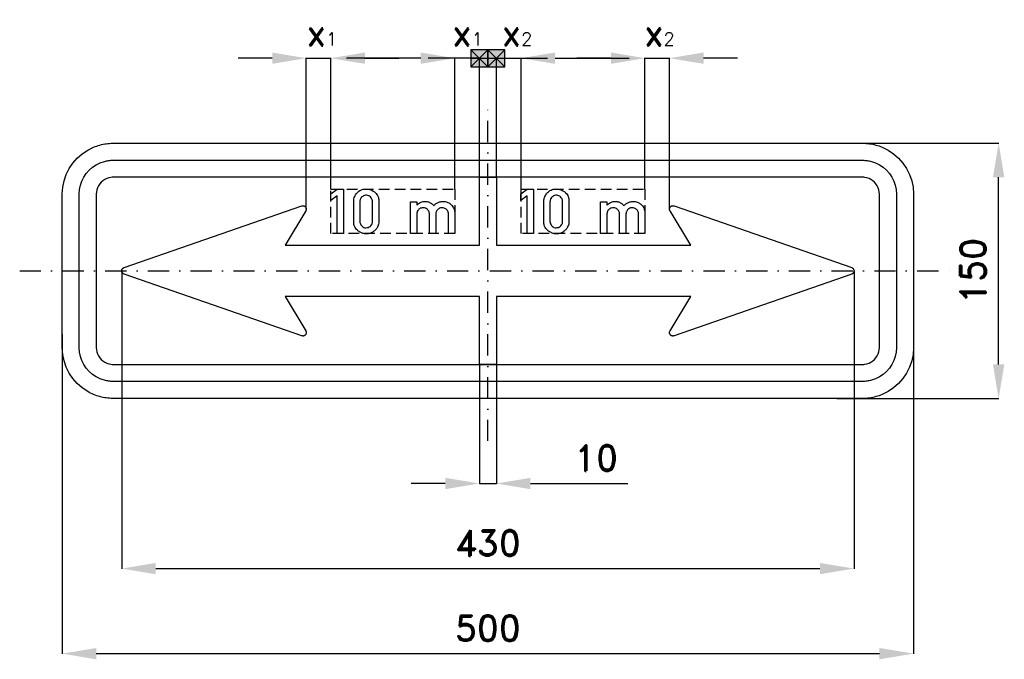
# Model space of a CAD drawing. Header units: millimetres. Extents: x -275 to 303, y -228 to 148.
import ezdxf

# ---------------------------------------------------------------- set-up
doc = ezdxf.new("R2010")
doc.units = ezdxf.units.MM
doc.header["$LTSCALE"] = 5
doc.linetypes.add('ČERCHOVANÁX2', pattern=[2, 1, -0.5, 0, -0.5])
doc.linetypes.add('ČÁRKOVANÁX2', pattern=[1.5, 1, -0.5])
doc.layers.add('Kóty', color=2, linetype='Continuous')
doc.layers.add('Značka', color=7, linetype='Continuous')
doc.styles.get("Standard").update_dxf_attribs({"font": 'romand.shx', "height": 15})
doc.dimstyles.get("Standard").update_dxf_attribs({"dimtxt": 15, "dimasz": 20, "dimexe": 0.18, "dimexo": 0.0625, "dimgap": 7.5, "dimtad": 1, "dimdec": 0, "dimzin": 0, "dimdsep": 46, "dimtxsty": 'Standard', "dimcen": 0.09, "dimadec": 0, "dimazin": 0, "dimtfac": 1, "dimtdec": 0, "dimtofl": 0, "dimtmove": 0, "dimatfit": 3, "dimfxl": 1, "dimtolj": 1, "dimtzin": 0, "dimarcsym": 0})

# ---------------------------------------------------------------- blocks, each defined once
blk = doc.blocks.new('*D0')
at = {"layer": 'Defpoints', "color": 0, "transparency": 16777216}
for p in [(205, 75), (300, 75), (205, -75)]:
    blk.add_point(p, dxfattribs=at)
at = {"layer": 'Kóty', "color": 0, "lineweight": -2, "transparency": 16777216}
for p, q in [((205.06, 75), (300.18, 75)), ((300, -55), (300, 55)), ((205.06, -75), (300.18, -75))]:
    blk.add_line(p, q, dxfattribs=at)
at = {"layer": 'Kóty', "color": 0, "transparency": 16777216}
for points in [[(296.67, 55), (303.33, 55), (300, 75)], [(296.67, -55), (303.33, -55), (300, -75)]]:
    blk.add_solid(points, dxfattribs=at)
at = {"layer": 'Kóty', "color": 0, "transparency": 16777216, "insert": (285, 0), "char_height": 15, "attachment_point": 5, "rotation": 90}
blk.add_mtext('\\A1;150', dxfattribs=at)
blk = doc.blocks.new('*D1')
at = {"layer": 'Defpoints', "color": 0, "transparency": 16777216}
for p in [(-5, -55), (5, -55), (5, -125)]:
    blk.add_point(p, dxfattribs=at)
at = {"layer": 'Kóty', "color": 0, "lineweight": -2, "transparency": 16777216}
for p, q in [((-5, -55.06), (-5, -125.18)), ((5, -55.06), (5, -125.18)), ((-25, -125), (-45, -125)), ((25, -125), (82.14, -125))]:
    blk.add_line(p, q, dxfattribs=at)
at = {"layer": 'Kóty', "color": 0, "transparency": 16777216}
for points in [[(-25, -121.67), (-25, -128.33), (-5, -125)], [(25, -121.67), (25, -128.33), (5, -125)]]:
    blk.add_solid(points, dxfattribs=at)
at = {"layer": 'Kóty', "color": 0, "transparency": 16777216, "insert": (63.57, -110), "char_height": 15, "attachment_point": 5}
blk.add_mtext('\\A1;10', dxfattribs=at)
blk = doc.blocks.new('*D2')
at = {"layer": 'Defpoints', "color": 0, "transparency": 16777216}
for p in [(-215.06, 0), (215.06, 0), (215.06, -175)]:
    blk.add_point(p, dxfattribs=at)
at = {"layer": 'Kóty', "color": 0, "lineweight": -2, "transparency": 16777216}
for p, q in [((-215.06, -0.06), (-215.06, -175.18)), ((215.06, -0.06), (215.06, -175.18)), ((-195.06, -175), (195.06, -175))]:
    blk.add_line(p, q, dxfattribs=at)
at = {"layer": 'Kóty', "color": 0, "transparency": 16777216}
for points in [[(-195.06, -171.67), (-195.06, -178.33), (-215.06, -175)], [(195.06, -171.67), (195.06, -178.33), (215.06, -175)]]:
    blk.add_solid(points, dxfattribs=at)
at = {"layer": 'Kóty', "color": 0, "transparency": 16777216, "insert": (0, -160), "char_height": 15, "attachment_point": 5}
blk.add_mtext('\\A1;430', dxfattribs=at)
blk = doc.blocks.new('*D3')
at = {"layer": 'Defpoints', "color": 0, "transparency": 16777216}
for p in [(-250, -37.13), (250, -37.13), (250, -225)]:
    blk.add_point(p, dxfattribs=at)
at = {"layer": 'Kóty', "color": 0, "lineweight": -2, "transparency": 16777216}
for p, q in [((-250, -37.19), (-250, -225.18)), ((250, -37.19), (250, -225.18)), ((-230, -225), (230, -225))]:
    blk.add_line(p, q, dxfattribs=at)
at = {"layer": 'Kóty', "color": 0, "transparency": 16777216}
for points in [[(-230, -221.67), (-230, -228.33), (-250, -225)], [(230, -221.67), (230, -228.33), (250, -225)]]:
    blk.add_solid(points, dxfattribs=at)
at = {"layer": 'Kóty', "color": 0, "transparency": 16777216, "insert": (0, -210), "char_height": 15, "attachment_point": 5}
blk.add_mtext('\\A1;500', dxfattribs=at)

msp = doc.modelspace()

# ---------------------------------------------------------------- hatches: boundary and pattern name
at = {"layer": 'Kóty'}
h = msp.add_hatch(color=256, dxfattribs=at)
h.dxf.hatch_style = 1
h.paths.add_polyline_path([(-10, 120), (0, 120), (0, 130), (-10, 130)])
h = msp.add_hatch(color=256, dxfattribs=at)
h.dxf.hatch_style = 1
h.paths.add_polyline_path([(0, 120), (10, 120), (10, 130), (0, 130)])

# ---------------------------------------------------------------- linework, layer by layer
for p, q in [((-126.7, 125), (-146.7, 125)), ((-106.7, 36.38), (-106.7, 125.18)), ((-92.23, 48.07), (-92.23, 125.18)), ((-39.43, 125), (-83, 125)), ((-72.23, 125), (-52.23, 125)), ((-5, 125), (-35, 125)), ((-19.43, 48.07), (-19.43, 125.18)), ((-10, 125), (35, 125)), ((-5, 55.06), (-5, 125.18)), ((5, 55.06), (5, 125.18)), ((19.48, 45.32), (19.48, 125.18)), ((39.48, 125), (83.05, 125)), ((72.27, 125), (52.27, 125)), ((92.27, 48.07), (92.27, 125.18)), ((106.7, 36.38), (106.7, 125.18)), ((146.7, 125), (126.7, 125))]:
    msp.add_line(p, q, dxfattribs=at)
for points in [[(-10, 120), (0, 120), (0, 130), (-10, 130)], [(0, 120), (10, 120), (10, 130), (0, 130)]]:
    msp.add_lwpolyline(points, close=True, dxfattribs=at)
for points in [[(-10, 130), (0, 120)], [(0, 130), (-10, 120)], [(0, 130), (10, 120)], [(10, 130), (0, 120)], [(-106.7, 125), (-92.23, 125)], [(92.27, 125), (106.7, 125)], [(-5, -125), (5, -125)]]:
    msp.add_lwpolyline(points, dxfattribs=at)
for points in [[(-126.7, 128.33), (-126.7, 121.67), (-106.7, 125)], [(-72.23, 128.33), (-72.23, 121.67), (-92.23, 125)], [(-39.43, 128.33), (-39.43, 121.67), (-19.43, 125)], [(39.48, 128.33), (39.48, 121.67), (19.48, 125)], [(72.27, 128.33), (72.27, 121.67), (92.27, 125)], [(126.7, 128.33), (126.7, 121.67), (106.7, 125)]]:
    msp.add_solid(points, dxfattribs=at)
at = {"layer": 'Značka', "color": 6, "linetype": 'ČERCHOVANÁX2', "ltscale": 2.5}
for points in [[(0, -100), (0, 100)], [(-275, 0), (275, 0)]]:
    msp.add_lwpolyline(points, dxfattribs=at)
at = {"layer": 'Značka', "color": 5}
for points in [[(-220, -75), (-220.12, -75), (-220.24, -75, -0.03218), (-224.11, -74.73, -0.035433), (-227.92, -73.94, -0.036283), (-231.6, -72.69, -0.03446), (-235.07, -70.94), (-238.3, -68.79), (-241.21, -66.21), (-243.79, -63.3), (-245.94, -60.07), (-247.68, -56.6), (-248.94, -52.92), (-249.74, -49.11), (-250, -45.24), (-250, -45.12), (-250, -45), (-250, 45), (-250, 45.12), (-250, 45.24), (-249.73, 49.11), (-248.94, 52.92), (-247.69, 56.6), (-245.94, 60.07), (-243.79, 63.3), (-241.21, 66.21), (-238.3, 68.79), (-235.07, 70.94), (-231.6, 72.68, -0.03342), (-227.92, 73.94, -0.034135), (-224.11, 74.74, -0.036741), (-220.24, 75), (-220.12, 75), (-220, 75), (220, 75), (220.12, 75), (220.24, 75, -0.03218), (224.11, 74.73, -0.035433), (227.92, 73.94, -0.036283), (231.6, 72.69), (235.07, 70.94), (238.3, 68.79), (241.21, 66.21), (243.79, 63.3), (245.94, 60.07), (247.68, 56.6), (248.94, 52.92), (249.74, 49.11), (250, 45.24), (250, 45.12), (250, 45), (250, -45), (250, -45.12), (250, -45.24), (249.73, -49.11), (248.94, -52.92), (247.69, -56.6), (245.94, -60.07), (243.79, -63.3), (241.21, -66.21), (238.3, -68.79), (235.07, -70.94), (231.6, -72.68, -0.03342), (227.92, -73.94, -0.034135), (224.11, -74.74, -0.036741), (220.24, -75), (220.12, -75), (220, -75), (-220, -75)], [(-220, -65), (-220.08, -65), (-220.16, -65, -0.032185), (-222.74, -64.82, -0.035458), (-225.28, -64.29, -0.036271), (-227.73, -63.46), (-230.05, -62.29), (-232.2, -60.86), (-234.14, -59.14), (-235.86, -57.2), (-237.29, -55.05), (-238.45, -52.73), (-239.29, -50.28), (-239.83, -47.74), (-240, -45.16), (-240, -45.08), (-240, -45), (-240, 45), (-240, 45.08), (-240, 45.16), (-239.82, 47.74), (-239.29, 50.28), (-238.46, 52.73), (-237.29, 55.05), (-235.86, 57.2), (-234.14, 59.14), (-232.2, 60.86), (-230.05, 62.29), (-227.73, 63.45), (-225.28, 64.29, -0.034162), (-222.74, 64.83, -0.036746), (-220.16, 65), (-220.08, 65), (-220, 65), (220, 65), (220.08, 65), (220.16, 65, -0.032185), (222.74, 64.82, -0.035458), (225.28, 64.29), (227.73, 63.46), (230.05, 62.29), (232.2, 60.86), (234.14, 59.14), (235.86, 57.2), (237.29, 55.05), (238.45, 52.73), (239.29, 50.28), (239.83, 47.74), (240, 45.16), (240, 45.08), (240, 45), (240, -45), (240, -45.08), (240, -45.16), (239.82, -47.74), (239.29, -50.28), (238.46, -52.73), (237.29, -55.05), (235.86, -57.2), (234.14, -59.14), (232.2, -60.86), (230.05, -62.29), (227.73, -63.45), (225.28, -64.29, -0.034162), (222.74, -64.83, -0.036746), (220.16, -65), (220.08, -65), (220, -65), (-220, -65)], [(-220, -55), (220, -55), (220.04, -55), (220.08, -55, 0.032172), (221.37, -54.91), (222.64, -54.65), (223.87, -54.23), (225.02, -53.65), (226.1, -52.93), (227.07, -52.07), (227.93, -51.1), (228.65, -50.02), (229.23, -48.87), (229.65, -47.64), (229.91, -46.37), (230, -45.08), (230, -45.04), (230, -45), (230, 45), (230, 45.04), (230, 45.08), (229.91, 46.37), (229.65, 47.64), (229.23, 48.87), (228.65, 50.02), (227.93, 51.1), (227.07, 52.07), (226.1, 52.93), (225.02, 53.65), (223.87, 54.23), (222.64, 54.65), (221.37, 54.91, 0.036731), (220.08, 55), (220.04, 55), (220, 55), (-220, 55), (-220.04, 55), (-220.08, 55, 0.032172), (-221.37, 54.91), (-222.64, 54.65), (-223.87, 54.23), (-225.02, 53.65), (-226.1, 52.93), (-227.07, 52.07), (-227.93, 51.1), (-228.65, 50.02), (-229.23, 48.87), (-229.65, 47.64), (-229.91, 46.37), (-230, 45.08), (-230, 45.04), (-230, 45), (-230, -45), (-230, -45.04), (-230, -45.08), (-229.91, -46.37), (-229.65, -47.64), (-229.23, -48.87), (-228.65, -50.02), (-227.93, -51.1), (-227.07, -52.07), (-226.1, -52.93), (-225.02, -53.65), (-223.87, -54.23), (-222.64, -54.65), (-221.37, -54.91, 0.036731), (-220.08, -55), (-220.04, -55), (-220, -55)], [(5, -15), (5, -55), (-5, -55), (-5, -15), (-109, -15), (-119.15, -15), (-106.99, -35.27), (-106.94, -35.36), (-106.89, -35.44, -0.052118), (-106.76, -35.81, -0.052286), (-106.7, -36.2, -0.065018), (-106.74, -36.68, -0.064975), (-106.89, -37.15, -0.064852), (-107.15, -37.56, -0.064737), (-107.5, -37.9, -0.064355), (-107.92, -38.14, -0.063176), (-108.39, -38.27, -0.052319), (-108.79, -38.3, -0.057046), (-109.17, -38.24), (-109.27, -38.22), (-109.36, -38.19), (-213.72, -1.89), (-213.81, -1.85), (-213.9, -1.81, -0.052682), (-214.24, -1.62, -0.052831), (-214.54, -1.35, -0.065722), (-214.82, -0.95, -0.065667), (-215, -0.49, -0.065541), (-215.06, 0, -0.065398), (-215, 0.49, -0.065047), (-214.82, 0.95, -0.063852), (-214.54, 1.35, -0.052864), (-214.24, 1.62, -0.057668), (-213.9, 1.81), (-213.81, 1.85), (-213.72, 1.89), (-109.36, 38.19), (-109.27, 38.22, -0.009995), (-109.17, 38.24, -0.052112), (-108.78, 38.3, -0.052278), (-108.39, 38.27, -0.065013), (-107.92, 38.14, -0.064966), (-107.5, 37.9, -0.064828), (-107.15, 37.56, -0.064729), (-106.89, 37.15, -0.064342), (-106.74, 36.68, -0.06318), (-106.7, 36.2, -0.052278), (-106.76, 35.81, -0.057016), (-106.89, 35.44), (-106.94, 35.36), (-106.99, 35.27), (-119.15, 15), (-109, 15), (-5, 15), (-5, 55), (5, 55), (5, 15), (106, 15), (119.15, 15), (106.99, 35.27), (106.94, 35.36), (106.89, 35.44), (106.76, 35.81), (106.7, 36.2, -0.065019), (106.74, 36.68, -0.064948), (106.89, 37.15, -0.064897), (107.15, 37.56, -0.064717), (107.5, 37.9, -0.064372), (107.92, 38.14, -0.063227), (108.39, 38.27, -0.052324), (108.79, 38.3, -0.057017), (109.17, 38.24), (109.27, 38.22), (109.36, 38.19), (213.72, 1.89), (213.81, 1.85), (213.9, 1.81, -0.052707), (214.24, 1.62), (214.54, 1.35), (214.82, 0.95), (215, 0.49), (215.06, 0), (215, -0.49), (214.82, -0.95), (214.54, -1.35), (214.24, -1.62, -0.057657), (213.9, -1.81), (213.81, -1.85), (213.72, -1.89), (109.36, -38.19), (109.27, -38.22), (109.17, -38.24, -0.052133), (108.78, -38.3, -0.052244), (108.39, -38.27, -0.065023), (107.92, -38.14, -0.064987), (107.5, -37.9, -0.064879), (107.15, -37.56, -0.064714), (106.89, -37.15), (106.74, -36.68), (106.7, -36.2), (106.76, -35.81), (106.89, -35.44), (106.94, -35.36), (106.99, -35.27), (119.15, -15), (106, -15), (5, -15)], [(-78.82, 40.47), (-78.82, 40.7), (-78.82, 40.94, -0.049014), (-78.65, 42.36, -0.049981), (-78.19, 43.73, -0.079536), (-77, 45.69, -0.089086), (-75.25, 47.15, -0.059799), (-73.9, 47.77, -0.05202), (-72.45, 48.08, -0.06201), (-70.56, 48.08, -0.064495), (-68.73, 47.61, -0.055442), (-67.31, 46.9, -0.055489), (-66.09, 45.9, -0.051108), (-65.19, 44.82, -0.054895), (-64.53, 43.58, -0.045236), (-64.2, 42.51, -0.045978), (-64.07, 41.4), (-64.06, 41.01), (-64.07, 40.63), (-64.07, 29.3), (-64.07, 29.06), (-64.07, 28.83, -0.051789), (-64.24, 27.48, -0.04971), (-64.69, 26.19, -0.066793), (-65.66, 24.56, -0.065897), (-67.02, 23.24, -0.061095), (-68.48, 22.35, -0.06414), (-70.12, 21.85, -0.069668), (-72.01, 21.75, -0.067452), (-73.85, 22.15, -0.056811), (-75.33, 22.86, -0.049599), (-76.64, 23.86, -0.048058), (-77.63, 24.94, -0.065887), (-78.35, 26.19, -0.054775), (-78.69, 27.33, -0.042362), (-78.82, 28.52), (-78.82, 28.91), (-78.82, 29.3), (-78.82, 40.47)], [(32.89, 40.47), (32.88, 40.7), (32.89, 40.94, -0.049025), (33.06, 42.36, -0.050011), (33.51, 43.73, -0.079542), (34.7, 45.69, -0.089081), (36.46, 47.15, -0.059795), (37.8, 47.77, -0.052016), (39.25, 48.08, -0.06201), (41.14, 48.08, -0.064499), (42.98, 47.61, -0.055451), (44.39, 46.9, -0.055477), (45.62, 45.9, -0.0511), (46.51, 44.82, -0.054913), (47.17, 43.58, -0.045236), (47.5, 42.51, -0.045964), (47.63, 41.4), (47.64, 41.01), (47.63, 40.63), (47.63, 29.3), (47.63, 29.06), (47.63, 28.83, -0.051812), (47.46, 27.48, -0.049688), (47.01, 26.19, -0.066793), (46.05, 24.56, -0.065908), (44.68, 23.24, -0.061104), (43.22, 22.35, -0.064148), (41.58, 21.85, -0.06967), (39.69, 21.75, -0.067452), (37.85, 22.15, -0.056816), (36.37, 22.86, -0.049598), (35.06, 23.86, -0.048035), (34.07, 24.94, -0.065887), (33.35, 26.19, -0.054763), (33.01, 27.33, -0.042362), (32.89, 28.52), (32.88, 28.91), (32.89, 29.3), (32.89, 40.47)], [(-75.25, 40.47), (-75.25, 29.3), (-75.25, 29.14), (-75.25, 28.99, 0.073869), (-75.06, 28.02, 0.059511), (-74.63, 27.12, 0.070716), (-73.89, 26.19, 0.094573), (-72.92, 25.57, 0.108402), (-71.62, 25.31, 0.087547), (-70.28, 25.57, 0.07816), (-69.22, 26.12, 0.088183), (-68.42, 26.97, 0.061777), (-68.04, 27.68, 0.061187), (-67.84, 28.45, 0.025163), (-67.8, 28.87), (-67.79, 29.3), (-67.79, 40.47), (-67.82, 40.84), (-67.86, 41.2, 0.05832), (-68.11, 42.12, 0.064732), (-68.57, 42.95, 0.088092), (-69.45, 43.84, 0.097882), (-70.59, 44.35, 0.09985), (-71.85, 44.43, 0.08828), (-73.07, 44.04, 0.074161), (-73.97, 43.43, 0.075664), (-74.64, 42.6, 0.05261), (-74.97, 41.89, 0.046093), (-75.16, 41.14), (-75.21, 40.81), (-75.25, 40.47)], [(-45.5, 22), (-45.5, 40.58), (-41.77, 40.58), (-41.77, 38.51), (-41.56, 38.74), (-41.35, 38.96, -0.053808), (-40.34, 39.79, -0.054624), (-39.17, 40.38, -0.049771), (-38.04, 40.72, -0.049909), (-36.88, 40.82, -0.044605), (-35.85, 40.74, -0.045344), (-34.84, 40.47, -0.041536), (-33.92, 40.06, -0.034777), (-33.07, 39.52, -0.023468), (-32.61, 39.15, -0.03353), (-32.19, 38.74), (-31.99, 38.5), (-31.8, 38.26), (-31.58, 38.52), (-31.35, 38.77, -0.072061), (-29.96, 39.86, -0.06646), (-28.32, 40.54, -0.03551), (-27.41, 40.74, -0.035844), (-26.49, 40.82, -0.050522), (-25.16, 40.71, -0.049658), (-23.87, 40.34, -0.068283), (-22.25, 39.46, -0.073291), (-20.93, 38.18, -0.056844), (-20.16, 36.95, -0.04884), (-19.66, 35.6), (-19.54, 35.1), (-19.46, 34.59), (-19.44, 34.36), (-19.43, 34.13), (-19.43, 22), (-23.16, 22), (-23.16, 33.38), (-23.16, 33.52), (-23.17, 33.66, 0.05022), (-23.28, 34.36, 0.050904), (-23.54, 35.02, 0.067724), (-24.05, 35.81, 0.066951), (-24.76, 36.44, 0.073511), (-25.69, 36.91, 0.074312), (-26.72, 37.1, 0.080741), (-27.85, 36.99, 0.080672), (-28.89, 36.52, 0.070505), (-29.64, 35.91, 0.075398), (-30.18, 35.11, 0.050767), (-30.43, 34.44, 0.033004), (-30.57, 33.73), (-30.59, 33.63), (-30.6, 33.53), (-30.6, 22), (-34.32, 22), (-34.32, 33.46), (-34.33, 33.61), (-34.34, 33.77, 0.073773), (-34.55, 34.7, 0.069032), (-35.03, 35.54, 0.074718), (-35.74, 36.3, 0.073789), (-36.66, 36.81, 0.089055), (-37.94, 37.1, 0.093654), (-39.23, 36.92, 0.073304), (-40.11, 36.51, 0.071129), (-40.84, 35.86, 0.077017), (-41.44, 34.94, 0.077997), (-41.73, 33.88), (-41.75, 33.74), (-41.77, 33.6), (-41.77, 22), (-45.5, 22)], [(36.46, 40.47), (36.46, 29.3), (36.45, 29.14), (36.46, 28.99, 0.073884), (36.64, 28.02, 0.059552), (37.08, 27.12, 0.070726), (37.81, 26.19, 0.094579), (38.79, 25.57, 0.108405), (40.09, 25.31, 0.087543), (41.42, 25.57, 0.078142), (42.48, 26.12, 0.088145), (43.29, 26.97, 0.061795), (43.67, 27.68, 0.061187), (43.86, 28.45), (43.9, 28.87), (43.91, 29.3), (43.91, 40.47), (43.88, 40.84), (43.84, 41.2, 0.058336), (43.6, 42.12, 0.064718), (43.13, 42.95, 0.088083), (42.25, 43.84, 0.097888), (41.11, 44.35, 0.099851), (39.85, 44.43, 0.08827), (38.63, 44.04, 0.074145), (37.73, 43.43, 0.075664), (37.06, 42.6, 0.052593), (36.73, 41.89, 0.046111), (36.54, 41.14), (36.49, 40.81), (36.46, 40.47)], [(66.2, 22), (66.2, 40.58), (69.94, 40.58), (69.94, 38.51), (70.14, 38.74), (70.35, 38.96, -0.053816), (71.36, 39.79, -0.054618), (72.54, 40.38, -0.049776), (73.66, 40.72, -0.049909), (74.82, 40.82, -0.044603), (75.86, 40.74, -0.045344), (76.86, 40.47, -0.041538), (77.78, 40.06, -0.034776), (78.63, 39.52), (79.1, 39.15, -0.033476), (79.52, 38.74), (79.71, 38.5), (79.9, 38.26), (80.12, 38.52), (80.35, 38.77, -0.072057), (81.74, 39.86, -0.066457), (83.39, 40.54, -0.035517), (84.29, 40.74, -0.035844), (85.22, 40.82, -0.050522), (86.54, 40.71, -0.049658), (87.83, 40.34, -0.068287), (89.46, 39.46, -0.073304), (90.77, 38.18, -0.056843), (91.54, 36.95, -0.04885), (92.04, 35.6), (92.17, 35.1), (92.24, 34.59), (92.26, 34.36), (92.27, 34.13), (92.27, 22), (88.55, 22), (88.55, 33.38), (88.54, 33.52), (88.53, 33.66, 0.050285), (88.42, 34.36, 0.050944), (88.16, 35.02, 0.067751), (87.65, 35.81, 0.066941), (86.94, 36.44, 0.073503), (86.01, 36.91, 0.074305), (84.98, 37.1, 0.080741), (83.85, 36.99, 0.080676), (82.81, 36.52, 0.070536), (82.06, 35.91, 0.075384), (81.52, 35.11, 0.050767), (81.27, 34.44, 0.032962), (81.13, 33.73), (81.12, 33.63), (81.1, 33.53), (81.1, 22), (77.38, 22), (77.38, 33.46), (77.37, 33.61), (77.37, 33.77, 0.073758), (77.15, 34.7, 0.069003), (76.68, 35.54, 0.07475), (75.96, 36.3, 0.073789), (75.04, 36.81, 0.089055), (73.77, 37.1, 0.093656), (72.47, 36.92, 0.073297), (71.59, 36.51, 0.071097), (70.86, 35.86, 0.076983), (70.26, 34.94, 0.077971), (69.97, 33.88), (69.95, 33.74), (69.94, 33.6), (69.94, 22), (66.2, 22)]]:
    msp.add_lwpolyline(points, format="xyb", dxfattribs=at)
for points in [[(-88.59, 22), (-88.59, 44.05), (-92.28, 41.27), (-92.28, 45.22), (-88.55, 48), (-84.88, 48), (-84.88, 22), (-88.59, 22)], [(23.12, 22), (23.12, 44.05), (19.43, 41.27), (19.43, 45.22), (23.15, 48), (26.82, 48), (26.82, 22), (23.12, 22)]]:
    msp.add_lwpolyline(points, dxfattribs=at)
at = {"layer": 'Značka', "color": 6, "linetype": 'ČÁRKOVANÁX2', "ltscale": 1.25}
for points in [[(-92.23, 22), (-92.23, 48), (-19.43, 48), (-19.43, 22), (-92.23, 22)], [(19.48, 22), (19.48, 48), (92.27, 48), (92.27, 22), (19.48, 22)]]:
    msp.add_lwpolyline(points, dxfattribs=at)

# ---------------------------------------------------------------- texts
at = {"layer": 'Kóty', "char_height": 15, "attachment_point": 1}
for s, insert in [('x{\\H0.5x;1}', (-106.62, 147.5)), ('x{\\H0.5x;1}', (-21.05, 147.5)), ('x{\\H0.5x;2}', (8.03, 147.5)), ('x{\\H0.5x;2}', (91.69, 147.5))]:
    msp.add_mtext_dynamic_manual_height_columns(s, width=46.1048, gutter_width=200, heights=[0], dxfattribs=dict(at, insert=insert))

# ---------------------------------------------------------------- dimensions: what is measured, and where the dimension line sits
at = {"layer": 'Kóty'}
dim = msp.add_linear_dim(base=(300, 75), p1=(205, -75), p2=(205, 75), angle=90, dimstyle='Standard', dxfattribs=at)
dim.commit()
dim.dimension.update_dxf_attribs({"geometry": '*D0', "text_midpoint": (285, 0)})
for base, p1, p2, picture, middle in [((215.06, -175), (-215.06, 0), (215.06, 0), '*D2', (0, -160)), ((250, -225), (-250, -37.13), (250, -37.13), '*D3', (0, -210)), ((5, -125), (-5, -55), (5, -55), '*D1', (63.57, -110))]:
    dim = msp.add_linear_dim(base=base, p1=p1, p2=p2, dimstyle='Standard', dxfattribs=at)
    dim.commit()
    dim.dimension.update_dxf_attribs({"geometry": picture, "text_midpoint": middle})

doc.saveas('drawing.dxf')
